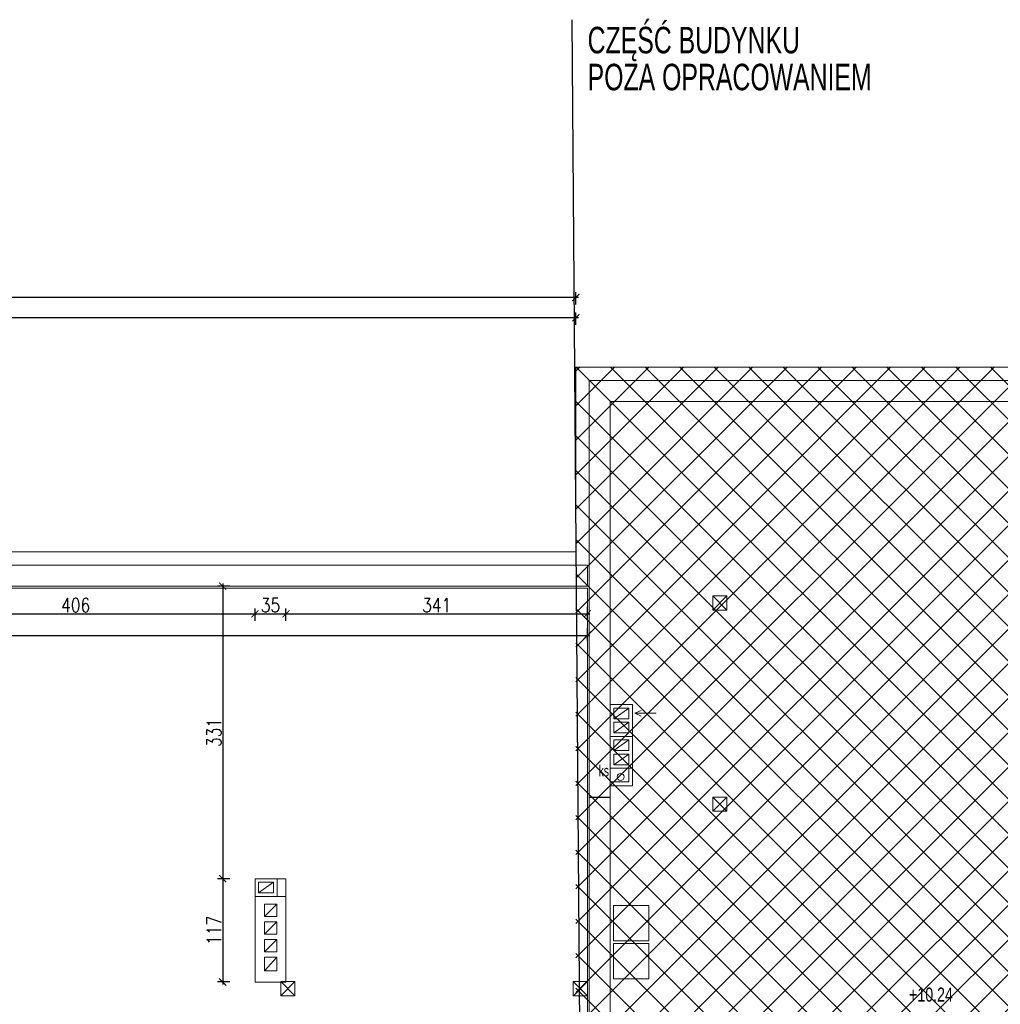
# Model space of a CAD drawing. Header units: millimetres. Extents: x 6354466 to 6508314, y -1889048 to -1342748.
# Tile 130 of 134: x 6406992 to 6418088, y -1453936 to -1442790. Entities that reach past the tile are written whole.
import ezdxf

# ---------------------------------------------------------------- set-up
doc = ezdxf.new("R2010")
doc.units = ezdxf.units.MM
doc.header["$PDMODE"] = 3
doc.header["$PDSIZE"] = 10
for name, color, linetype, lineweight in [('L-1', 10, 'Continuous', 30), ('L-2', 167, 'Continuous', 13), ('L-3', 10, 'Continuous', 18), ('L-4', 92, 'Continuous', 20), ('L-5', 152, 'Continuous', 9), ('L-DIM', 252, 'Continuous', 5), ('L-HATCH', 252, 'Continuous', 5), ('L-OPIS', 142, 'Continuous', 9), ('L-TXT', 141, 'Continuous', 9)]:
    doc.layers.add(name, color=color, linetype=linetype, lineweight=lineweight)
doc.layers.add('L-9', color=11, linetype='Continuous', plot=False)
doc.styles.add('125', font='cdmsimpl.shx', dxfattribs={"width": 0.7, "height": 125})
doc.styles.add('160', font='simplex.shx', dxfattribs={"width": 0.8, "height": 160})
doc.styles.add('200', font='cdmsimpl.shx', dxfattribs={"width": 0.7, "height": 200})
doc.dimstyles.new('160', dxfattribs={"dimtxt": 160, "dimasz": 80, "dimexe": 60, "dimexo": 3, "dimgap": 18, "dimtad": 1, "dimdec": 0, "dimlfac": 0.1, "dimrnd": 1, "dimtxsty": '160', "dimblk": 'ARCHTICK', "dimcen": 2.5, "dimdle": 30, "dimadec": 0, "dimazin": 0, "dimtfac": 1, "dimtdec": 0, "dimtix": 1, "dimtmove": 2, "dimatfit": 0, "dimldrblk": 'NONE', "dimfxl": 0, "dimarcsym": 0})

# ---------------------------------------------------------------- blocks, each defined once
blk = doc.blocks.new('_ArchTick')
at = {"color": 0, "linetype": 'ByBlock', "const_width": 0.15}
blk.add_lwpolyline([(-0.5, -0.5), (0.5, 0.5)], dxfattribs=at)
blk = doc.blocks.new('*D398')
at = {"layer": 'Defpoints', "color": 0, "transparency": 16777216}
for p in [(6409655, -1449516), (6405597, -1452442), (6409655, -1452514)]:
    blk.add_point(p, dxfattribs=at)
at = {"layer": 'L-DIM', "color": 0, "lineweight": -2, "ltscale": 10, "transparency": 16777216}
for p, q in [((6405567, -1449516), (6409685, -1449516)), ((6405597, -1449596), (6405597, -1449456)), ((6409655, -1449596), (6409655, -1449456))]:
    blk.add_line(p, q, dxfattribs=at)
at = {"layer": 'L-DIM', "color": 0, "linetype": 'ByBlock', "lineweight": -2, "transparency": 16777216, "xscale": 80, "yscale": 80, "zscale": 80, "rotation": 180}
blk.add_blockref('_ArchTick', (6405597, -1449516), dxfattribs=at)
at = {"layer": 'L-DIM', "color": 0, "linetype": 'ByBlock', "lineweight": -2, "transparency": 16777216, "xscale": 80, "yscale": 80, "zscale": 80}
blk.add_blockref('_ArchTick', (6409655, -1449516), dxfattribs=at)
at = {"layer": 'L-DIM', "color": 0, "ltscale": 10, "transparency": 16777216, "insert": (6407626, -1449418), "char_height": 160, "attachment_point": 5, "style": '160'}
blk.add_mtext('406', dxfattribs=at)
blk = doc.blocks.new('_None')
blk = doc.blocks.new('*D399')
at = {"layer": 'Defpoints', "color": 0, "transparency": 16777216}
for p in [(6410005, -1449516), (6409655, -1452514), (6410005, -1452514)]:
    blk.add_point(p, dxfattribs=at)
at = {"layer": 'L-DIM', "color": 0, "lineweight": -2, "ltscale": 10, "transparency": 16777216}
for p, q in [((6409625, -1449516), (6410035, -1449516)), ((6409655, -1449596), (6409655, -1449456)), ((6410005, -1449596), (6410005, -1449456))]:
    blk.add_line(p, q, dxfattribs=at)
at = {"layer": 'L-DIM', "color": 0, "linetype": 'ByBlock', "lineweight": -2, "transparency": 16777216, "xscale": 80, "yscale": 80, "zscale": 80, "rotation": 180}
blk.add_blockref('_ArchTick', (6409655, -1449516), dxfattribs=at)
at = {"layer": 'L-DIM', "color": 0, "linetype": 'ByBlock', "lineweight": -2, "transparency": 16777216, "xscale": 80, "yscale": 80, "zscale": 80}
blk.add_blockref('_ArchTick', (6410005, -1449516), dxfattribs=at)
at = {"layer": 'L-DIM', "color": 0, "ltscale": 10, "transparency": 16777216, "insert": (6409830, -1449418), "char_height": 160, "attachment_point": 5, "style": '160'}
blk.add_mtext('35', dxfattribs=at)
blk = doc.blocks.new('*D400')
at = {"layer": 'Defpoints', "color": 0, "transparency": 16777216}
for p in [(6413415, -1449203), (6413415, -1449516), (6410005, -1452514)]:
    blk.add_point(p, dxfattribs=at)
at = {"layer": 'L-DIM', "color": 0, "lineweight": -2, "ltscale": 10, "transparency": 16777216}
for p, q in [((6413415, -1449436), (6413415, -1449576)), ((6409975, -1449516), (6413445, -1449516)), ((6410005, -1449596), (6410005, -1449456))]:
    blk.add_line(p, q, dxfattribs=at)
at = {"layer": 'L-DIM', "color": 0, "linetype": 'ByBlock', "lineweight": -2, "transparency": 16777216, "xscale": 80, "yscale": 80, "zscale": 80, "rotation": 180}
blk.add_blockref('_ArchTick', (6410005, -1449516), dxfattribs=at)
at = {"layer": 'L-DIM', "color": 0, "linetype": 'ByBlock', "lineweight": -2, "transparency": 16777216, "xscale": 80, "yscale": 80, "zscale": 80}
blk.add_blockref('_ArchTick', (6413415, -1449516), dxfattribs=at)
at = {"layer": 'L-DIM', "color": 0, "ltscale": 10, "transparency": 16777216, "insert": (6411710, -1449418), "char_height": 160, "attachment_point": 5, "style": '160'}
blk.add_mtext('341', dxfattribs=at)
blk = doc.blocks.new('*D409')
at = {"layer": 'Defpoints', "color": 0, "transparency": 16777216}
for p in [(6413415, -1449203), (6409289, -1452514), (6410005, -1452514)]:
    blk.add_point(p, dxfattribs=at)
at = {"layer": 'L-DIM', "color": 0, "lineweight": -2, "ltscale": 10, "transparency": 16777216}
for p, q in [((6409369, -1449203), (6409229, -1449203)), ((6409289, -1449173), (6409289, -1452544)), ((6409369, -1452514), (6409229, -1452514))]:
    blk.add_line(p, q, dxfattribs=at)
at = {"layer": 'L-DIM', "color": 0, "linetype": 'ByBlock', "lineweight": -2, "transparency": 16777216, "xscale": 80, "yscale": 80, "zscale": 80}
for p, rotation in [((6409289, -1449203), 90), ((6409289, -1452514), 270)]:
    blk.add_blockref('_ArchTick', p, dxfattribs=dict(at, rotation=rotation))
at = {"layer": 'L-DIM', "color": 0, "ltscale": 10, "transparency": 16777216, "insert": (6409191, -1450859), "char_height": 160, "attachment_point": 5, "rotation": 90, "style": '160'}
blk.add_mtext('331', dxfattribs=at)
blk = doc.blocks.new('*D410')
at = {"layer": 'Defpoints', "color": 0, "transparency": 16777216}
for p in [(6410005, -1452514), (6409289, -1453683), (6409655, -1453683)]:
    blk.add_point(p, dxfattribs=at)
at = {"layer": 'L-DIM', "color": 0, "lineweight": -2, "ltscale": 10, "transparency": 16777216}
for p, q in [((6409369, -1452514), (6409229, -1452514)), ((6409289, -1452484), (6409289, -1453713)), ((6409369, -1453683), (6409229, -1453683))]:
    blk.add_line(p, q, dxfattribs=at)
at = {"layer": 'L-DIM', "color": 0, "linetype": 'ByBlock', "lineweight": -2, "transparency": 16777216, "xscale": 80, "yscale": 80, "zscale": 80}
for p, rotation in [((6409289, -1452514), 90), ((6409289, -1453683), 270)]:
    blk.add_blockref('_ArchTick', p, dxfattribs=dict(at, rotation=rotation))
at = {"layer": 'L-DIM', "color": 0, "ltscale": 10, "transparency": 16777216, "insert": (6409191, -1453099), "char_height": 160, "attachment_point": 5, "rotation": 90, "style": '160'}
blk.add_mtext('117', dxfattribs=at)
blk = doc.blocks.new('*D454')
at = {"layer": 'Defpoints', "color": 0, "transparency": 16777216}
for p in [(6383650, -1446164), (6413285, -1446723), (6383650, -1448813)]:
    blk.add_point(p, dxfattribs=at)
at = {"layer": 'L-DIM', "color": 0, "lineweight": -2, "ltscale": 10, "transparency": 16777216}
for p, q in [((6383650, -1446244), (6383650, -1446104)), ((6413285, -1446244), (6413285, -1446104)), ((6413315, -1446164), (6383620, -1446164))]:
    blk.add_line(p, q, dxfattribs=at)
at = {"layer": 'L-DIM', "color": 0, "linetype": 'ByBlock', "lineweight": -2, "transparency": 16777216, "xscale": 80, "yscale": 80, "zscale": 80, "rotation": 180}
blk.add_blockref('_ArchTick', (6383650, -1446164), dxfattribs=at)
at = {"layer": 'L-DIM', "color": 0, "linetype": 'ByBlock', "lineweight": -2, "transparency": 16777216, "xscale": 80, "yscale": 80, "zscale": 80}
blk.add_blockref('_ArchTick', (6413285, -1446164), dxfattribs=at)
at = {"layer": 'L-DIM', "color": 0, "ltscale": 10, "transparency": 16777216, "insert": (6398468, -1446066), "char_height": 160, "attachment_point": 5, "style": '160'}
blk.add_mtext('2964', dxfattribs=at)
blk = doc.blocks.new('*D455')
at = {"layer": 'Defpoints', "color": 0, "ltscale": 10, "transparency": 16777216}
for p in [(6383194, -1445935), (6413285, -1446723), (6383194, -1448813)]:
    blk.add_point(p, dxfattribs=at)
at = {"layer": 'L-DIM', "color": 0, "lineweight": -2, "ltscale": 10, "transparency": 16777216}
for p, q in [((6383194, -1446015), (6383194, -1445875)), ((6413285, -1446015), (6413285, -1445875)), ((6413315, -1445935), (6383164, -1445935))]:
    blk.add_line(p, q, dxfattribs=at)
at = {"layer": 'L-DIM', "color": 0, "lineweight": -2, "ltscale": 10, "transparency": 16777216, "xscale": 80, "yscale": 80, "zscale": 80, "rotation": 180}
blk.add_blockref('_ArchTick', (6383194, -1445935), dxfattribs=at)
at = {"layer": 'L-DIM', "color": 0, "lineweight": -2, "ltscale": 10, "transparency": 16777216, "xscale": 80, "yscale": 80, "zscale": 80}
blk.add_blockref('_ArchTick', (6413285, -1445935), dxfattribs=at)
at = {"layer": 'L-DIM', "color": 0, "ltscale": 10, "transparency": 16777216, "insert": (6398240, -1445837), "char_height": 160, "attachment_point": 5, "style": '160'}
blk.add_mtext('3009', dxfattribs=at)
blk = doc.blocks.new('*D465')
at = {"layer": 'Defpoints', "color": 0, "transparency": 16777216}
for p in [(6395535, -1449203), (6413415, -1449203), (6413415, -1449759)]:
    blk.add_point(p, dxfattribs=at)
at = {"layer": 'L-DIM', "color": 0, "lineweight": -2, "ltscale": 10, "transparency": 16777216}
for p, q in [((6395505, -1449759), (6413445, -1449759)), ((6395535, -1449679), (6395535, -1449819)), ((6413415, -1449679), (6413415, -1449819))]:
    blk.add_line(p, q, dxfattribs=at)
at = {"layer": 'L-DIM', "color": 0, "linetype": 'ByBlock', "lineweight": -2, "transparency": 16777216, "xscale": 80, "yscale": 80, "zscale": 80, "rotation": 180}
blk.add_blockref('_ArchTick', (6395535, -1449759), dxfattribs=at)
at = {"layer": 'L-DIM', "color": 0, "linetype": 'ByBlock', "lineweight": -2, "transparency": 16777216, "xscale": 80, "yscale": 80, "zscale": 80}
blk.add_blockref('_ArchTick', (6413415, -1449759), dxfattribs=at)
at = {"layer": 'L-DIM', "color": 0, "ltscale": 10, "transparency": 16777216, "insert": (6404475, -1449661), "char_height": 160, "attachment_point": 5, "style": '160'}
blk.add_mtext('1788', dxfattribs=at)
blk = doc.blocks.new('*D506')
at = {"layer": 'Defpoints', "color": 0, "transparency": 16777216}
for p in [(6413285, -1446723), (6382524, -1448813), (6413285, -1448813)]:
    blk.add_point(p, dxfattribs=at)
at = {"layer": 'L-DIM', "color": 0, "lineweight": -2, "ltscale": 10, "transparency": 16777216}
for p, q in [((6382604, -1446723), (6382464, -1446723)), ((6382524, -1446693), (6382524, -1448843)), ((6382604, -1448813), (6382464, -1448813))]:
    blk.add_line(p, q, dxfattribs=at)
at = {"layer": 'L-DIM', "color": 0, "linetype": 'ByBlock', "lineweight": -2, "transparency": 16777216, "xscale": 80, "yscale": 80, "zscale": 80}
for p, rotation in [((6382524, -1446723), 90), ((6382524, -1448813), 270)]:
    blk.add_blockref('_ArchTick', p, dxfattribs=dict(at, rotation=rotation))
at = {"layer": 'L-DIM', "color": 0, "ltscale": 10, "transparency": 16777216, "insert": (6382426, -1447768), "char_height": 160, "attachment_point": 5, "rotation": 90, "style": '160'}
blk.add_mtext('209', dxfattribs=at)
blk = doc.blocks.new('*D507')
at = {"layer": 'Defpoints', "color": 0, "transparency": 16777216}
for p in [(6413285, -1446723), (6382315, -1460843), (6383650, -1460843)]:
    blk.add_point(p, dxfattribs=at)
at = {"layer": 'L-DIM', "color": 0, "lineweight": -2, "ltscale": 10, "transparency": 16777216}
for p, q in [((6382395, -1446723), (6382255, -1446723)), ((6382315, -1446693), (6382315, -1460873)), ((6382395, -1460843), (6382255, -1460843))]:
    blk.add_line(p, q, dxfattribs=at)
at = {"layer": 'L-DIM', "color": 0, "linetype": 'ByBlock', "lineweight": -2, "transparency": 16777216, "xscale": 80, "yscale": 80, "zscale": 80}
for p, rotation in [((6382315, -1446723), 90), ((6382315, -1460843), 270)]:
    blk.add_blockref('_ArchTick', p, dxfattribs=dict(at, rotation=rotation))
at = {"layer": 'L-DIM', "color": 0, "ltscale": 10, "transparency": 16777216, "insert": (6382217, -1453783), "char_height": 160, "attachment_point": 5, "rotation": 90, "style": '160'}
blk.add_mtext('1412', dxfattribs=at)

msp = doc.modelspace()

# ---------------------------------------------------------------- hatches: boundary and pattern name
at = {"layer": 'L-HATCH', "ltscale": 10, "transparency": 33554687}
h = msp.add_hatch(dxfattribs=at)
h.set_pattern_fill('ANSI37', color=252, scale=87)
h.set_pattern_definition([(45, (-48871.55, 400010.94), (-195.320571, 195.320571), []), (135, (-48871.55, 400010.94), (-195.320571, -195.320571), [])])
h.paths.add_polyline_path([(6428375.3, -1446723.4), (6413285.3, -1446723.4), (6413285.3, -1460832.4), (6428375.3, -1460832.4)])

# ---------------------------------------------------------------- linework, layer by layer
at = {"layer": 'L-1', "ltscale": 10}
msp.add_line((6413415.3, -1465173), (6413245.3, -1442789.6), dxfattribs=at)
at = {"layer": 'L-2', "lineweight": 13, "ltscale": 8}
for p, q in [((6413435.3, -1446873.4), (6413435.3, -1453923.4)), ((6428215.3, -1446873.4), (6413435.3, -1446873.4)), ((6413675.3, -1449872.3), (6413675.3, -1447113.4)), ((6413675.3, -1455863.4), (6413675.3, -1451113.5))]:
    msp.add_line(p, q, dxfattribs=at)
at = {"layer": 'L-2'}
for p, q in [((6383800.3, -1448963.4), (6413415.3, -1448963.4)), ((6413415.3, -1448963.4), (6413415.3, -1449203.4)), ((6395295.3, -1449203.4), (6413415.3, -1449203.4)), ((6409655.3, -1452514.2), (6410005.3, -1452514.2)), ((6409655.3, -1453203.4), (6409655.3, -1452714.2)), ((6410005.3, -1453683.4), (6410005.3, -1453143.4)), ((6409655.3, -1453683.4), (6409655.3, -1453343.4))]:
    msp.add_line(p, q, dxfattribs=at)
at = {"layer": 'L-2', "ltscale": 8}
for p, q in [((6413675.3, -1450993.5), (6413675.3, -1449872.3)), ((6409705.3, -1452714.2), (6409655.3, -1452714.2)), ((6409905.3, -1452714.2), (6410005.3, -1452714.2)), ((6413435.3, -1453923.4), (6413435.3, -1460693.4))]:
    msp.add_line(p, q, dxfattribs=at)
at = {"layer": 'L-2', "lineweight": 13}
for p, q in [((6413715.3, -1450703.5), (6413885.3, -1450583.5)), ((6413715.3, -1450863.5), (6413885.3, -1450743.5)), ((6413715.3, -1451063.5), (6413885.3, -1450943.5)), ((6413715.3, -1451223.5), (6413885.3, -1451103.5))]:
    msp.add_line(p, q, dxfattribs=at)
at = {"layer": 'L-2', "lineweight": 15}
for p, q in [((6409695.3, -1452674.2), (6409865.3, -1452554.2)), ((6409760.3, -1452943.4), (6409900.3, -1452803.4)), ((6409760.3, -1453143.4), (6409900.3, -1453003.4)), ((6409760.3, -1453003.4), (6409760.3, -1453143.4)), ((6409760.3, -1453343.4), (6409900.3, -1453203.4)), ((6409900.3, -1453203.4), (6409900.3, -1453343.4)), ((6409760.3, -1453555.8), (6409900.3, -1453403.4))]:
    msp.add_line(p, q, dxfattribs=at)
at = {"layer": 'L-2', "lineweight": 13, "ltscale": 8}
msp.add_lwpolyline([(6419661, -1447113.4), (6413675.3, -1447113.4)], dxfattribs=at)
for points in [[(6413675.3, -1450543.5), (6413925.3, -1450543.5), (6413925.3, -1450903.5), (6413675.3, -1450903.5)], [(6413675.3, -1450903.5), (6413925.3, -1450903.5), (6413925.3, -1451263.5), (6413675.3, -1451263.5)]]:
    msp.add_lwpolyline(points, close=True, dxfattribs=at)
at = {"layer": 'L-2', "lineweight": 13}
for points in [[(6413715.3, -1450703.5), (6413885.3, -1450703.5), (6413885.3, -1450583.5), (6413715.3, -1450583.5)], [(6413715.3, -1450863.5), (6413885.3, -1450863.5), (6413885.3, -1450743.5), (6413715.3, -1450743.5)], [(6413715.3, -1451063.5), (6413885.3, -1451063.5), (6413885.3, -1450943.5), (6413715.3, -1450943.5)], [(6413715.3, -1451223.5), (6413885.3, -1451223.5), (6413885.3, -1451103.5), (6413715.3, -1451103.5)]]:
    msp.add_lwpolyline(points, close=True, dxfattribs=at)
at = {"layer": 'L-2'}
for points in [[(6409655.3, -1453343.4), (6409655.3, -1452514.2)], [(6410005.3, -1452514.2), (6410005.3, -1453143.4)], [(6410005.3, -1453143.4), (6410005.3, -1453683.4), (6409655.3, -1453683.4), (6409655.3, -1453343.4)]]:
    msp.add_lwpolyline(points, dxfattribs=at)
at = {"layer": 'L-2', "ltscale": 8}
msp.add_lwpolyline([(6409655.3, -1452514.2), (6409905.3, -1452514.2), (6409905.3, -1452714.2), (6409655.3, -1452714.2)], close=True, dxfattribs=at)
at = {"layer": 'L-2', "lineweight": 15}
for points in [[(6409695.3, -1452674.2), (6409865.3, -1452674.2), (6409865.3, -1452554.2), (6409695.3, -1452554.2)], [(6409760.3, -1452943.4), (6409900.3, -1452943.4), (6409900.3, -1452803.4), (6409760.3, -1452803.4)], [(6409760.3, -1453143.4), (6409900.3, -1453143.4), (6409900.3, -1453003.4), (6409760.3, -1453003.4)], [(6409760.3, -1453343.4), (6409900.3, -1453343.4), (6409900.3, -1453203.4), (6409760.3, -1453203.4)], [(6409760.3, -1453555.8), (6409900.3, -1453555.8), (6409900.3, -1453403.4), (6409760.3, -1453403.4)]]:
    msp.add_lwpolyline(points, close=True, dxfattribs=at)
at = {"layer": 'L-3', "ltscale": 10}
for p, q in [((6409945.3, -1453678.4), (6410105.3, -1453838.4)), ((6410105.3, -1453678.4), (6409946.7, -1453839.8)), ((6413255.3, -1453678.4), (6413415.3, -1453838.4)), ((6413415.3, -1453678.4), (6413256.7, -1453839.8))]:
    msp.add_line(p, q, dxfattribs=at)
for points in [[(6409945.3, -1453838.4), (6410105.3, -1453838.4), (6410105.3, -1453678.4), (6409945.3, -1453678.4)], [(6413255.3, -1453838.4), (6413415.3, -1453838.4), (6413415.3, -1453678.4), (6413255.3, -1453678.4)]]:
    msp.add_lwpolyline(points, close=True, dxfattribs=at)
at = {"layer": 'L-4', "lineweight": 13, "ltscale": 10}
for p, q in [((6414835.4, -1449313), (6414995.2, -1449472.8)), ((6414995.2, -1449313.4), (6414835.4, -1449473.2)), ((6413952.2, -1450641.4), (6414023.3, -1450610)), ((6413952.2, -1450641.4), (6414193.7, -1450641.4)), ((6413952.2, -1450641.4), (6414023.3, -1450672.8)), ((6414835.4, -1451589.5), (6414995.2, -1451749.3)), ((6414995.2, -1451590.1), (6414835.9, -1451749.5))]:
    msp.add_line(p, q, dxfattribs=at)
for points in [[(6414835.4, -1449313.4), (6414995.2, -1449313.4), (6414995.2, -1449473.2), (6414835.4, -1449473.2)], [(6414835.4, -1451589.9), (6414995.2, -1451589.9), (6414995.2, -1451749.7), (6414835.4, -1451749.7)]]:
    msp.add_lwpolyline(points, close=True, dxfattribs=at)
at = {"layer": 'L-5', "ltscale": 5}
for p, q in [((6413285.3, -1448813.4), (6413285.3, -1446723.4)), ((6383650.3, -1448813.4), (6413285.3, -1448813.4))]:
    msp.add_line(p, q, dxfattribs=at)
at = {"layer": 'L-5', "lineweight": 13, "ltscale": 5}
msp.add_line((6420741, -1446723.4), (6413285.3, -1446723.4), dxfattribs=at)
at = {"layer": 'L-5', "lineweight": 13, "ltscale": 10}
for p, q in [((6413885.3, -1451263.5), (6413885.3, -1451419.1)), ((6413925.3, -1451263.5), (6413925.3, -1451464.4)), ((6413885.3, -1451419.1), (6413675.3, -1451419.1)), ((6413925.3, -1451464.4), (6413675.3, -1451464.4))]:
    msp.add_line(p, q, dxfattribs=at)
for points in [[(6413711.5, -1453217.7), (6414111.5, -1453217.7), (6414111.5, -1452817.7), (6413711.5, -1452817.7)], [(6413711.5, -1453645.8), (6414111.5, -1453645.8), (6414111.5, -1453245.8), (6413711.5, -1453245.8)]]:
    msp.add_lwpolyline(points, close=True, dxfattribs=at)
msp.add_circle((6413791.2, -1451362), 38.9, dxfattribs=at)
at = {"layer": 'L-9', "ltscale": 10}
msp.add_line((6413435.3, -1451589.9), (6413675.3, -1451589.9), dxfattribs=at)
at = {"layer": 'L-9', "lineweight": 13, "ltscale": 10}
msp.add_lwpolyline([(6395555.3, -1449223.4), (6413415.3, -1449223.4), (6413415.3, -1460433.4), (6395555.3, -1460433.4)], close=True, dxfattribs=at)

# ---------------------------------------------------------------- texts
at = {"layer": 'L-1', "lineweight": 13, "style": '200', "width": 0.7}
for s, p in [('CZĘŚĆ BUDYNKU', (6413418.4, -1443170.5)), ('POZA OPRACOWANIEM', (6413418.4, -1443588.9))]:
    msp.add_text(s, height=300, dxfattribs=at).set_placement(p)
at = {"layer": 'L-OPIS', "style": '125', "width": 0.7}
msp.add_text('ks', height=125, dxfattribs=at).set_placement((6413542.9, -1451355.9))
at = {"layer": 'L-TXT', "lineweight": 13, "style": '125', "width": 0.75}
msp.add_text('+10.24', height=160, rotation=359.99848, dxfattribs=at).set_placement((6417056.1, -1453905.7))

# ---------------------------------------------------------------- dimensions: what is measured, and where the dimension line sits
at = {"layer": 'L-DIM', "ltscale": 10}
for base, p1, p2, picture, middle in [((6383194.3, -1445935), (6413285.3, -1446723.4), (6383194.3, -1448813.4), '*D455', (6398239.8, -1445837)), ((6383650.3487778, -1446163.6940073), (6413285.3487778, -1446723.3827957), (6383650.3487778, -1448813.3827957), '*D454', (6398467.8487778, -1446065.6940073)), ((6413415.3, -1449759.2), (6395535.3, -1449203.4), (6413415.3, -1449203.4), '*D465', (6404475.3, -1449661.2)), ((6413415.3, -1449516), (6410005.3, -1452514.2), (6413415.3, -1449203.4), '*D400', (6411710.3, -1449418)), ((6409655.3, -1449516), (6405597.5, -1452441.6), (6409655.3, -1452514.2), '*D398', (6407626.4, -1449418)), ((6410005.3, -1449516), (6409655.3, -1452514.2), (6410005.3, -1452514.2), '*D399', (6409830.3, -1449418))]:
    dim = msp.add_linear_dim(base=base, p1=p1, p2=p2, dimstyle='160', override={"dimlfac": 0.1}, dxfattribs=at)
    dim.commit()
    dim.dimension.update_dxf_attribs({"geometry": picture, "text_midpoint": middle})
for base, p1, p2, override, picture, middle in [((6382314.8, -1460843.4), (6413285.3, -1446723.4), (6383650.3, -1460843.4), {"dimtxsty": '160', "dimldrblk": 'None'}, '*D507', (6382216.8, -1453783.4)), ((6382523.6, -1448813.4), (6413285.3, -1446723.4), (6413285.3, -1448813.4), {"dimtxsty": '160', "dimldrblk": 'None'}, '*D506', (6382425.6, -1447768.4)), ((6409289.4, -1452514.2), (6413415.3, -1449203.4), (6410005.3, -1452514.2), {"dimlfac": 0.1}, '*D409', (6409191.4, -1450858.8)), ((6409289.4, -1453683.4), (6410005.3, -1452514.2), (6409655.3, -1453683.4), {"dimlfac": 0.1}, '*D410', (6409191.4, -1453098.8))]:
    dim = msp.add_linear_dim(base=base, p1=p1, p2=p2, angle=90, dimstyle='160', override=override, dxfattribs=at)
    dim.commit()
    dim.dimension.update_dxf_attribs({"geometry": picture, "text_midpoint": middle})

doc.saveas('drawing.dxf')
